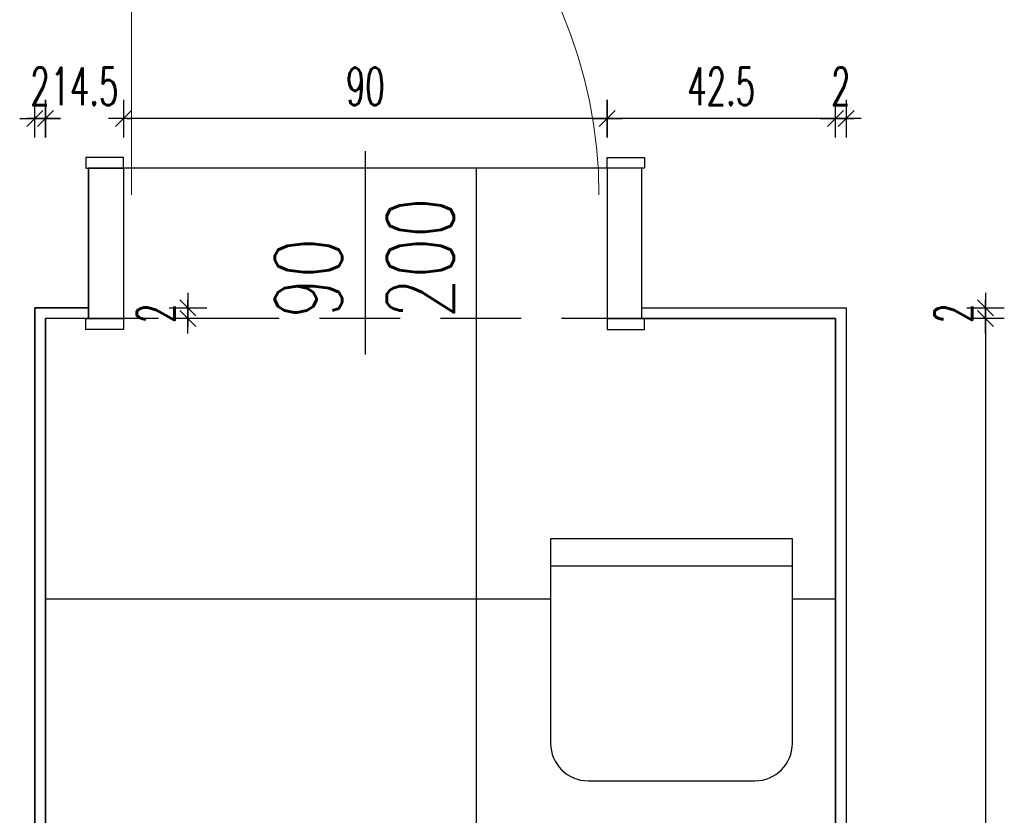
# Model space of a CAD drawing. Header units: centimetres. Extents: x -15121 to 30567, y -60641 to 0.
# Tile 97 of 256: x 4266 to 4449, y -24832 to -24684. Entities that reach past the tile are written whole.
import ezdxf

# ---------------------------------------------------------------- set-up
doc = ezdxf.new("R2010")
doc.units = ezdxf.units.CM
doc.header["$LTSCALE"] = 60
doc.linetypes.add('( Dashed )', pattern=[0.75, 0.5, -0.25])
for name, color, linetype in [('A-MEB', 8, 'Continuous'), ('AIKA NP', 7, 'Continuous'), ('AIKA podłoga wc pod meble', 8, 'Continuous'), ('AIKA TYNK', 5, 'Continuous'), ('AIKA widoki wymiarowanie', 7, 'Continuous'), ('AIKA widokowe', 7, 'Continuous'), ('AIKA wymiarowanie wc rzut', 7, 'Continuous'), ('AIKA ŚCIANA', 8, 'Continuous')]:
    doc.layers.add(name, color=color, linetype=linetype)
doc.layers.add('opisy', color=1, linetype='Continuous', lineweight=15)
doc.styles.add('RomanS', font='romans.shx')
doc.styles.add('wymiar', font='txt.shx', dxfattribs={"width": 0.6})
doc.dimstyles.new('Dwudziestka', dxfattribs={"dimtxt": 7, "dimasz": 0.7, "dimexe": 5, "dimexo": 0, "dimgap": 2.5, "dimtad": 1, "dimtoh": 1, "dimdec": 3, "dimrnd": 0.5, "dimdsep": 46, "dimtxsty": 'wymiar', "dimblk": 'znacznik', "dimcen": 0, "dimdle": 5, "dimse1": 1, "dimse2": 1, "dimclrd": 256, "dimclre": 256, "dimclrt": 256, "dimadec": 0, "dimazin": 0, "dimtfac": 0.4, "dimtdec": 3, "dimtix": 1, "dimtofl": 0, "dimtmove": 2, "dimatfit": 3, "dimldrblk": 'znacznik', "dimfxl": 1, "dimtolj": 1, "dimarcsym": 0})

# ---------------------------------------------------------------- blocks, each defined once
blk = doc.blocks.new('znacznik')
at = {"color": 0}
for points in [[(0, -5), (0, 5)], [(-4, 0), (4, 0)]]:
    blk.add_lwpolyline(points, dxfattribs=at)
at = {"color": 1}
blk.add_lwpolyline([(-2.12, -2.12), (2.12, 2.12)], dxfattribs=at)
blk = doc.blocks.new('*D6914')
at = {"layer": 'AIKA wymiarowanie wc rzut', "lineweight": -2, "transparency": 16777216}
for p, q in [((4296.98, -24737.03), (4296.98, -24736.33)), ((4296.98, -24740.43), (4296.98, -24741.13))]:
    blk.add_line(p, q, dxfattribs=at)
at = {"layer": 'Defpoints', "color": 0, "transparency": 16777216}
for p in [(4273.47, -24737.73), (4273.47, -24739.73), (4296.98, -24739.73)]:
    blk.add_point(p, dxfattribs=at)
at = {"layer": 'AIKA wymiarowanie wc rzut', "lineweight": -2, "transparency": 16777216, "xscale": 0.7, "yscale": 0.7, "zscale": 0.7}
for p, rotation in [((4296.98, -24737.73), 270), ((4296.98, -24739.73), 90)]:
    blk.add_blockref('znacznik', p, dxfattribs=dict(at, rotation=rotation))
at = {"layer": 'AIKA wymiarowanie wc rzut', "transparency": 16777216, "insert": (4290.98, -24738.73), "char_height": 7, "attachment_point": 5, "rotation": 90, "style": 'wymiar'}
blk.add_mtext('\\A1;2', dxfattribs=at)
blk = doc.blocks.new('*D6900')
at = {"layer": 'AIKA widoki wymiarowanie', "lineweight": -2, "transparency": 16777216}
for p, q in [((4445.39, -24737.03), (4445.39, -24736.33)), ((4445.39, -24740.43), (4445.39, -24741.13))]:
    blk.add_line(p, q, dxfattribs=at)
at = {"layer": 'Defpoints', "color": 0, "transparency": 16777216}
for p in [(4405.77, -24737.73), (4405.77, -24739.73), (4445.39, -24739.73)]:
    blk.add_point(p, dxfattribs=at)
at = {"layer": 'AIKA widoki wymiarowanie', "lineweight": -2, "transparency": 16777216, "xscale": 0.7, "yscale": 0.7, "zscale": 0.7}
for p, rotation in [((4445.39, -24737.73), 270), ((4445.39, -24739.73), 90)]:
    blk.add_blockref('znacznik', p, dxfattribs=dict(at, rotation=rotation))
at = {"layer": 'AIKA widoki wymiarowanie', "transparency": 16777216, "insert": (4439.39, -24738.73), "char_height": 7, "attachment_point": 5, "rotation": 90, "style": 'wymiar'}
blk.add_mtext('\\A1;2', dxfattribs=at)
blk = doc.blocks.new('*D6901')
at = {"layer": 'AIKA widoki wymiarowanie', "lineweight": -2, "transparency": 16777216}
blk.add_line((4445.39, -24740.43), (4445.39, -25086.03), dxfattribs=at)
at = {"layer": 'Defpoints', "color": 0, "transparency": 16777216}
for p in [(4405.77, -24739.73), (4417.47, -25086.73), (4445.39, -25086.73)]:
    blk.add_point(p, dxfattribs=at)
at = {"layer": 'AIKA widoki wymiarowanie', "lineweight": -2, "transparency": 16777216, "xscale": 0.7, "yscale": 0.7, "zscale": 0.7}
for p, rotation in [((4445.39, -24739.73), 90), ((4445.39, -25086.73), 270)]:
    blk.add_blockref('znacznik', p, dxfattribs=dict(at, rotation=rotation))
at = {"layer": 'AIKA widoki wymiarowanie', "transparency": 16777216, "insert": (4439.39, -24913.23), "char_height": 7, "attachment_point": 5, "rotation": 90, "style": 'wymiar'}
blk.add_mtext('\\A1;347', dxfattribs=at)
blk = doc.blocks.new('*D6908')
at = {"layer": 'AIKA widoki wymiarowanie', "lineweight": -2, "transparency": 16777216}
blk.add_line((4271.17, -25124.15), (4416.77, -25124.15), dxfattribs=at)
at = {"layer": 'Defpoints', "color": 0, "transparency": 16777216}
for p in [(4270.47, 0), (4417.47, -25086.73), (4417.47, -25124.15)]:
    blk.add_point(p, dxfattribs=at)
at = {"layer": 'AIKA widoki wymiarowanie', "lineweight": -2, "transparency": 16777216, "xscale": 0.7, "yscale": 0.7, "zscale": 0.7, "rotation": 180}
blk.add_blockref('znacznik', (4270.47, -25124.15), dxfattribs=at)
at = {"layer": 'AIKA widoki wymiarowanie', "lineweight": -2, "transparency": 16777216, "xscale": 0.7, "yscale": 0.7, "zscale": 0.7}
blk.add_blockref('znacznik', (4417.47, -25124.15), dxfattribs=at)
at = {"layer": 'AIKA widoki wymiarowanie', "transparency": 16777216, "insert": (4343.97, -25118.15), "char_height": 7, "attachment_point": 5, "style": 'wymiar'}
blk.add_mtext('\\A1;147', dxfattribs=at)
blk = doc.blocks.new('*D6909')
at = {"layer": 'AIKA widoki wymiarowanie', "lineweight": -2, "transparency": 16777216}
for p, q in [((4416.77, -24702.52), (4416.07, -24702.52)), ((4420.17, -24702.52), (4420.87, -24702.52))]:
    blk.add_line(p, q, dxfattribs=at)
at = {"layer": 'Defpoints', "color": 0, "transparency": 16777216}
for p in [(4417.47, -24702.52), (4417.47, -24740.68), (4419.47, -24740.68)]:
    blk.add_point(p, dxfattribs=at)
at = {"layer": 'AIKA widoki wymiarowanie', "lineweight": -2, "transparency": 16777216, "xscale": 0.7, "yscale": 0.7, "zscale": 0.7}
blk.add_blockref('znacznik', (4417.47, -24702.52), dxfattribs=at)
at = {"layer": 'AIKA widoki wymiarowanie', "lineweight": -2, "transparency": 16777216, "xscale": 0.7, "yscale": 0.7, "zscale": 0.7, "rotation": 180}
blk.add_blockref('znacznik', (4419.47, -24702.52), dxfattribs=at)
at = {"layer": 'AIKA widoki wymiarowanie', "transparency": 16777216, "insert": (4418.47, -24696.52), "char_height": 7, "attachment_point": 5, "style": 'wymiar'}
blk.add_mtext('\\A1;2', dxfattribs=at)
blk = doc.blocks.new('*D6910')
at = {"layer": 'AIKA widoki wymiarowanie', "lineweight": -2, "transparency": 16777216}
blk.add_line((4416.77, -24702.52), (4375.67, -24702.52), dxfattribs=at)
at = {"layer": 'Defpoints', "color": 0, "transparency": 16777216}
for p in [(4374.97, -24702.52), (4374.97, -24735.89), (4417.47, -24740.68)]:
    blk.add_point(p, dxfattribs=at)
at = {"layer": 'AIKA widoki wymiarowanie', "lineweight": -2, "transparency": 16777216, "xscale": 0.7, "yscale": 0.7, "zscale": 0.7, "rotation": 180}
blk.add_blockref('znacznik', (4374.97, -24702.52), dxfattribs=at)
at = {"layer": 'AIKA widoki wymiarowanie', "lineweight": -2, "transparency": 16777216, "xscale": 0.7, "yscale": 0.7, "zscale": 0.7}
blk.add_blockref('znacznik', (4417.47, -24702.52), dxfattribs=at)
at = {"layer": 'AIKA widoki wymiarowanie', "transparency": 16777216, "insert": (4396.22, -24696.52), "char_height": 7, "attachment_point": 5, "style": 'wymiar'}
blk.add_mtext('\\A1;42.5', dxfattribs=at)
blk = doc.blocks.new('*D6911')
at = {"layer": 'AIKA widoki wymiarowanie', "lineweight": -2, "transparency": 16777216}
blk.add_line((4374.27, -24702.52), (4285.67, -24702.52), dxfattribs=at)
at = {"layer": 'Defpoints', "color": 0, "transparency": 16777216}
for p in [(4284.97, -24702.52), (4284.97, -24731.64), (4374.97, -24735.89)]:
    blk.add_point(p, dxfattribs=at)
at = {"layer": 'AIKA widoki wymiarowanie', "lineweight": -2, "transparency": 16777216, "xscale": 0.7, "yscale": 0.7, "zscale": 0.7, "rotation": 180}
blk.add_blockref('znacznik', (4284.97, -24702.52), dxfattribs=at)
at = {"layer": 'AIKA widoki wymiarowanie', "lineweight": -2, "transparency": 16777216, "xscale": 0.7, "yscale": 0.7, "zscale": 0.7}
blk.add_blockref('znacznik', (4374.97, -24702.52), dxfattribs=at)
at = {"layer": 'AIKA widoki wymiarowanie', "transparency": 16777216, "insert": (4329.97, -24696.52), "char_height": 7, "attachment_point": 5, "style": 'wymiar'}
blk.add_mtext('\\A1;90', dxfattribs=at)
blk = doc.blocks.new('*D6912')
at = {"layer": 'AIKA widoki wymiarowanie', "lineweight": -2, "transparency": 16777216}
for p, q in [((4269.77, -24702.52), (4269.07, -24702.52)), ((4285.67, -24702.52), (4286.37, -24702.52))]:
    blk.add_line(p, q, dxfattribs=at)
at = {"layer": 'Defpoints', "color": 0, "transparency": 16777216}
for p in [(4270.47, -24702.52), (4284.97, -24731.64), (4270.47, -24739.73)]:
    blk.add_point(p, dxfattribs=at)
at = {"layer": 'AIKA widoki wymiarowanie', "lineweight": -2, "transparency": 16777216, "xscale": 0.7, "yscale": 0.7, "zscale": 0.7}
blk.add_blockref('znacznik', (4270.47, -24702.52), dxfattribs=at)
at = {"layer": 'AIKA widoki wymiarowanie', "lineweight": -2, "transparency": 16777216, "xscale": 0.7, "yscale": 0.7, "zscale": 0.7, "rotation": 180}
blk.add_blockref('znacznik', (4284.97, -24702.52), dxfattribs=at)
at = {"layer": 'AIKA widoki wymiarowanie', "transparency": 16777216, "insert": (4277.72, -24696.52), "char_height": 7, "attachment_point": 5, "style": 'wymiar'}
blk.add_mtext('\\A1;14.5', dxfattribs=at)
blk = doc.blocks.new('*D6913')
at = {"layer": 'AIKA widoki wymiarowanie', "lineweight": -2, "transparency": 16777216}
for p, q in [((4267.77, -24702.52), (4267.07, -24702.52)), ((4271.17, -24702.52), (4271.87, -24702.52))]:
    blk.add_line(p, q, dxfattribs=at)
at = {"layer": 'Defpoints', "color": 0, "transparency": 16777216}
for p in [(4268.47, -24702.52), (4268.47, -24737.73), (4270.47, -24739.73)]:
    blk.add_point(p, dxfattribs=at)
at = {"layer": 'AIKA widoki wymiarowanie', "lineweight": -2, "transparency": 16777216, "xscale": 0.7, "yscale": 0.7, "zscale": 0.7}
blk.add_blockref('znacznik', (4268.47, -24702.52), dxfattribs=at)
at = {"layer": 'AIKA widoki wymiarowanie', "lineweight": -2, "transparency": 16777216, "xscale": 0.7, "yscale": 0.7, "zscale": 0.7, "rotation": 180}
blk.add_blockref('znacznik', (4270.47, -24702.52), dxfattribs=at)
at = {"layer": 'AIKA widoki wymiarowanie', "transparency": 16777216, "insert": (4269.47, -24696.52), "char_height": 7, "attachment_point": 5, "style": 'wymiar'}
blk.add_mtext('\\A1;2', dxfattribs=at)

msp = doc.modelspace()

# ---------------------------------------------------------------- linework, layer by layer
at = {"layer": 'A-MEB'}
for p, q in [((4409.4658, -24780.7293), (4364.4658, -24780.7293)), ((4364.4658, -24780.7293), (4364.4658, -24785.7293)), ((4409.4658, -24818.7293), (4409.4658, -24780.7293)), ((4364.4658, -24785.7293), (4364.4658, -24818.7293)), ((4364.4658, -24785.7293), (4409.4658, -24785.7293)), ((4371.4658, -24825.7293), (4402.4658, -24825.7293))]:
    msp.add_line(p, q, dxfattribs=at)
for centre, start, end in [((4371.4658, -24818.7293), 180, 270), ((4402.4658, -24818.7293), 270, 0)]:
    msp.add_arc(centre, 7, start, end, dxfattribs=at)
at = {"layer": 'AIKA NP', "color": 8}
for points in [[(4278.4658, -24737.7293), (4268.4658, -24737.7293), (4268.4658, -24927.7293)], [(4381.4658, -24737.7293), (4419.4658, -24737.7293), (4419.4658, -25087.2293)]]:
    msp.add_lwpolyline(points, dxfattribs=at)
at = {"layer": 'AIKA podłoga wc pod meble'}
for p, q in [((4381.4658, -24711.7293), (4278.4658, -24711.7293)), ((4278.4658, -24711.7293), (4278.4658, -24739.7293)), ((4350.6658, -25032.5293), (4350.6658, -24711.7293)), ((4381.4658, -24739.7293), (4381.4658, -24711.7293)), ((4278.4658, -24739.7293), (4270.4658, -24739.7293)), ((4270.4658, -24739.7293), (4270.4658, -24929.2274)), ((4270.4658, -25067.7293), (4270.4658, -24739.7293)), ((4417.4658, -24739.7293), (4381.4658, -24739.7293)), ((4417.4658, -25086.7293), (4417.4658, -24739.7293)), ((4364.4658, -24791.9293), (4270.4658, -24791.9293)), ((4417.4658, -24791.9293), (4409.4658, -24791.9293))]:
    msp.add_line(p, q, dxfattribs=at)
at = {"layer": 'AIKA TYNK'}
for p, q in [((4278.4658, -24739.6293), (4278.4658, -24711.7293)), ((4381.4658, -24739.7293), (4381.4658, -24711.7293))]:
    msp.add_line(p, q, dxfattribs=at)
for points in [[(4278.4658, -24739.7293), (4270.4658, -24739.7293), (4270.4658, -24929.2274)], [(4381.4658, -24739.7293), (4417.4658, -24739.7293), (4417.4658, -25086.7293)]]:
    msp.add_lwpolyline(points, dxfattribs=at)
at = {"layer": 'AIKA widokowe', "extrusion": (0, 0, -1)}
msp.add_line((4329.9658, -24708.6024), (4329.9658, -24746.3978), dxfattribs=at)
at = {"layer": 'AIKA widokowe', "linetype": '( Dashed )', "ltscale": 0.5}
for p, q in [((4381.4658, -24711.7293), (4278.4658, -24711.7293)), ((4381.4658, -24739.7293), (4278.4658, -24739.7293))]:
    msp.add_line(p, q, dxfattribs=at)
at = {"layer": 'AIKA widokowe', "color": 7}
for points in [[(4284.9658, -24709.7293), (4277.9658, -24709.7293), (4277.9658, -24711.7293), (4284.9658, -24711.7293)], [(4374.9658, -24709.7293), (4381.9658, -24709.7293), (4381.9658, -24711.7293), (4374.9658, -24711.7293)], [(4284.9658, -24739.7293), (4278.4658, -24739.7293), (4278.4658, -24711.7293), (4284.9658, -24711.7293)], [(4374.9658, -24739.7293), (4381.4658, -24739.7293), (4381.4658, -24711.7293), (4374.9658, -24711.7293)], [(4277.9658, -24739.7293), (4284.9658, -24739.7293), (4284.9658, -24741.7293), (4277.9658, -24741.7293)], [(4381.9658, -24739.7293), (4374.9658, -24739.7293), (4374.9658, -24741.7293), (4381.9658, -24741.7293)]]:
    msp.add_lwpolyline(points, close=True, dxfattribs=at)
at = {"layer": 'AIKA ŚCIANA'}
for p, q in [((4268.4658, -24737.7293), (4278.4658, -24737.7293)), ((4268.4658, -24927.7293), (4268.4658, -24737.7293)), ((4381.4658, -24737.7293), (4419.4658, -24737.7293)), ((4419.4658, -24737.7293), (4419.4658, -25088.7293))]:
    msp.add_line(p, q, dxfattribs=at)
at = {"layer": 'opisy', "color": 0, "extrusion": (0, 0, -1)}
msp.add_line((4286.4658, -24716.7293), (4286.4658, -24629.2943), dxfattribs=at)
at = {"layer": 'opisy', "color": 1}
msp.add_line((4419.4658, -24822.3382), (4419.4658, -24847.3382), dxfattribs=at)
at = {"layer": 'opisy', "color": 1, "extrusion": (0, 0, -1)}
msp.add_arc((-4286.4658, -24716.7293), 87, 90, 180, dxfattribs=at)

# ---------------------------------------------------------------- texts
at = {"layer": 'AIKA widokowe', "style": 'RomanS', "width": 0.7}
for s, p in [('200', (4346.478, -24739.7036)), ('90', (4325.6447, -24739.7036))]:
    msp.add_text(s, height=12.5, rotation=90, dxfattribs=at).set_placement(p)

# ---------------------------------------------------------------- dimensions: what is measured, and where the dimension line sits
at = {"layer": 'AIKA widoki wymiarowanie', "color": 8}
for base, p1, p2, picture, middle in [((4417.4658, -25124.1474), (4270.4658, 0), (4417.4658, -25086.7293), '*D6908', (4343.9658, -25118.1474)), ((4268.4658, -24702.5238), (4270.4658, -24739.7293), (4268.4658, -24737.7293), '*D6913', (4269.4658, -24696.5238)), ((4270.4658, -24702.5238), (4284.9658, -24731.6373), (4270.4658, -24739.7293), '*D6912', (4277.7158, -24696.5238)), ((4284.9658, -24702.5238), (4374.9658, -24735.8912), (4284.9658, -24731.6373), '*D6911', (4329.9658, -24696.5238)), ((4374.9658, -24702.5238), (4417.4658, -24740.6846), (4374.9658, -24735.8912), '*D6910', (4396.2158, -24696.5238)), ((4417.4658, -24702.5238), (4419.4658, -24740.6846), (4417.4658, -24740.6846), '*D6909', (4418.4658, -24696.5238))]:
    dim = msp.add_linear_dim(base=base, p1=p1, p2=p2, dimstyle='Dwudziestka', dxfattribs=at)
    dim.commit()
    dim.dimension.update_dxf_attribs({"geometry": picture, "text_midpoint": middle})
for base, p1, p2, picture, middle in [((4445.3943, -24739.7293), (4405.7714, -24737.7293), (4405.7714, -24739.7293), '*D6900', (4439.3943, -24738.7293)), ((4445.3943, -25086.7293), (4405.7714, -24739.7293), (4417.4658, -25086.7293), '*D6901', (4439.3943, -24913.2293))]:
    dim = msp.add_linear_dim(base=base, p1=p1, p2=p2, angle=90, dimstyle='Dwudziestka', dxfattribs=at)
    dim.commit()
    dim.dimension.update_dxf_attribs({"geometry": picture, "text_midpoint": middle})
at = {"layer": 'AIKA wymiarowanie wc rzut'}
dim = msp.add_linear_dim(base=(4296.9848, -24739.7293), p1=(4273.4658, -24737.7293), p2=(4273.4658, -24739.7293), angle=90, dimstyle='Dwudziestka', dxfattribs=at)
dim.commit()
dim.dimension.update_dxf_attribs({"geometry": '*D6914', "text_midpoint": (4290.9848, -24738.7293)})

doc.saveas('drawing.dxf')
